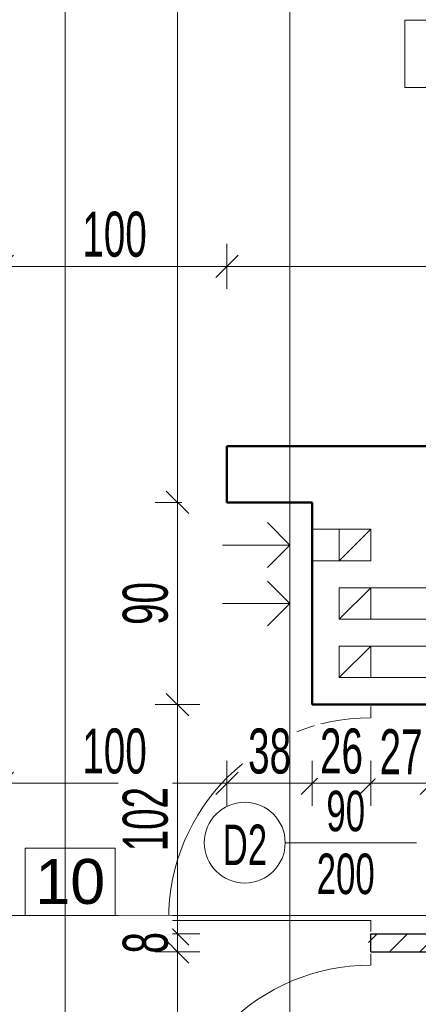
# Model space of a CAD drawing. Header units: millimetres. Extents: x 72202 to 304796, y 21658 to 519946.
# Tile 77 of 139: x 195635 to 195812, y 221560 to 221999. Entities that reach past the tile are written whole.
import ezdxf
from ezdxf.lldxf.tags import DXFTag

# ---------------------------------------------------------------- set-up
doc = ezdxf.new("R2010")
doc.units = ezdxf.units.MM
doc.layers.get('0').update_dxf_attribs({"color": 253})
doc.layers.get('Defpoints').update_dxf_attribs({"color": 253})
for name, color, linetype, lineweight in [('DRZWI I OKNA OPISY', 253, 'Continuous', 9), ('kreskowanie', 253, 'Continuous', 5), ('linia - gruba - projektowana', 253, 'Continuous', 50), ('LINIA CIENKA', 7, 'Continuous', 13), ('LINIA GRUBA', 253, 'Continuous', 30), ('LINIA WYMIAROWANIE', 253, 'Continuous', 9), ('OPISY', 253, 'Continuous', 9)]:
    doc.layers.add(name, color=color, linetype=linetype, lineweight=lineweight)
doc.layers.add('LINIA-NIE DRUKOWAĆ', color=253, linetype='Continuous', lineweight=20, plot=False)
doc.styles.add('simplex', font='arial.ttf')
doc.styles.get("Standard").update_dxf_attribs({"font": 'ARIALN.TTF', "width": 0.75})
tags = doc.linetypes.add('DASH', pattern=[15, 10, -5]).pattern_tags.tags
tags[6:7] = [DXFTag(74, 4), DXFTag(75, 0), DXFTag(340, '0'), DXFTag(46, 0.0), DXFTag(50, 0.0), DXFTag(44, 0.0), DXFTag(45, 0.0)]
tags[4:5] = [DXFTag(74, 4), DXFTag(75, 0), DXFTag(340, '0'), DXFTag(46, 0.0), DXFTag(50, 0.0), DXFTag(44, 0.0), DXFTag(45, 0.0)]
doc.dimstyles.new('sebek100', dxfattribs={"dimtxt": 17, "dimasz": 10, "dimexe": 10, "dimexo": 20, "dimgap": 4, "dimtad": 1, "dimrnd": 0.5, "dimtxsty": 'Standard', "dimblk": 'OBLIQUE', "dimcen": 8, "dimclre": 1, "dimazin": 0, "dimtm": 1e-09, "dimtfac": 1, "dimtix": 1, "dimtmove": 1, "dimatfit": 3, "dimldrblk": 'zas', "dimfxl": 10, "dimfxlon": 1, "dimtolj": 2, "dimlwd": -1, "dimlwe": -1, "dimarcsym": 0})

# ---------------------------------------------------------------- blocks, each defined once
blk = doc.blocks.new('_Oblique')
at = {"color": 0, "linetype": 'ByBlock', "lineweight": -2}
blk.add_line((-0.5, -0.5), (0.5, 0.5), dxfattribs=at)
blk = doc.blocks.new('*D257')
at = {"layer": 'Defpoints', "color": 0, "lineweight": -3, "ltscale": 1.2, "transparency": 16777216}
for p in [(195765.29, 231441.87), (195765.29, 52077.93), (195793.29, 52077.93)]:
    blk.add_point(p, dxfattribs=at)
at = {"layer": 'LINIA WYMIAROWANIE', "color": 1, "ltscale": 1.2, "transparency": 16777216}
for p, q in [((195765.29, 52082.93), (195765.29, 52067.93)), ((195793.29, 52077.93), (195793.29, 52067.93))]:
    blk.add_line(p, q, dxfattribs=at)
at = {"layer": 'LINIA WYMIAROWANIE', "color": 0, "ltscale": 1.2, "transparency": 16777216}
blk.add_line((195793.29, 52077.93), (195765.29, 52077.93), dxfattribs=at)
at = {"layer": 'LINIA WYMIAROWANIE', "color": 0, "ltscale": 1.2, "transparency": 16777216, "xscale": 10, "yscale": 10, "zscale": 10, "rotation": 180}
blk.add_blockref('_Oblique', (195765.29, 52077.93), dxfattribs=at)
at = {"layer": 'LINIA WYMIAROWANIE', "color": 0, "ltscale": 1.2, "transparency": 16777216, "xscale": 10, "yscale": 10, "zscale": 10}
blk.add_blockref('_Oblique', (195793.29, 52077.93), dxfattribs=at)
at = {"layer": 'LINIA WYMIAROWANIE', "color": 0, "lineweight": -3, "ltscale": 1.2, "transparency": 16777216, "insert": (195779.29, 52091.12), "char_height": 18, "attachment_point": 5, "bg_fill": 3, "box_fill_scale": 1.1, "bg_fill_color": 256, "bg_fill_true_color": 13158600, "bg_fill_transparency": 0}
blk.add_mtext('\\A2;28', dxfattribs=at)
blk = doc.blocks.new('zas')
blk = doc.blocks.new('*D372')
at = {"layer": 'Defpoints', "color": 0, "lineweight": -3, "ltscale": 4, "transparency": 16777216}
for p in [(195627.29, 221796.35), (195727.29, 221796.35), (195727.29, 221658.85)]:
    blk.add_point(p, dxfattribs=at)
at = {"layer": 'LINIA WYMIAROWANIE', "ltscale": 4, "transparency": 16777216}
for p, q in [((195627.29, 221668.85), (195627.29, 221648.85)), ((195727.29, 221668.85), (195727.29, 221648.85))]:
    blk.add_line(p, q, dxfattribs=at)
at = {"layer": 'LINIA WYMIAROWANIE', "color": 0, "ltscale": 4, "transparency": 16777216}
blk.add_line((195627.29, 221658.85), (195727.29, 221658.85), dxfattribs=at)
at = {"layer": 'LINIA WYMIAROWANIE', "color": 0, "ltscale": 4, "transparency": 16777216, "xscale": 10, "yscale": 10, "zscale": 10, "rotation": 180}
blk.add_blockref('_Oblique', (195627.29, 221658.85), dxfattribs=at)
at = {"layer": 'LINIA WYMIAROWANIE', "color": 0, "ltscale": 4, "transparency": 16777216, "xscale": 10, "yscale": 10, "zscale": 10}
blk.add_blockref('_Oblique', (195727.29, 221658.85), dxfattribs=at)
at = {"layer": 'LINIA WYMIAROWANIE', "color": 0, "lineweight": -3, "ltscale": 4, "transparency": 16777216, "insert": (195677.29, 221673.06), "char_height": 20, "attachment_point": 5, "bg_fill": 3, "box_fill_scale": 1.1, "bg_fill_color": 256, "bg_fill_true_color": 13158600, "bg_fill_transparency": 0}
blk.add_mtext('\\A2;100', dxfattribs=at)
blk = doc.blocks.new('*D373')
at = {"layer": 'Defpoints', "color": 0, "lineweight": -3, "ltscale": 4, "transparency": 16777216}
for p in [(195727.29, 221796.35), (195765.29, 221718.02), (195765.29, 221658.85)]:
    blk.add_point(p, dxfattribs=at)
at = {"layer": 'LINIA WYMIAROWANIE', "ltscale": 4, "transparency": 16777216}
for p, q in [((195727.29, 221668.85), (195727.29, 221648.85)), ((195765.29, 221668.85), (195765.29, 221648.85))]:
    blk.add_line(p, q, dxfattribs=at)
at = {"layer": 'LINIA WYMIAROWANIE', "color": 0, "ltscale": 4, "transparency": 16777216}
blk.add_line((195727.29, 221658.85), (195765.29, 221658.85), dxfattribs=at)
at = {"layer": 'LINIA WYMIAROWANIE', "color": 0, "ltscale": 4, "transparency": 16777216, "xscale": 10, "yscale": 10, "zscale": 10, "rotation": 180}
blk.add_blockref('_Oblique', (195727.29, 221658.85), dxfattribs=at)
at = {"layer": 'LINIA WYMIAROWANIE', "color": 0, "ltscale": 4, "transparency": 16777216, "xscale": 10, "yscale": 10, "zscale": 10}
blk.add_blockref('_Oblique', (195765.29, 221658.85), dxfattribs=at)
at = {"layer": 'LINIA WYMIAROWANIE', "color": 0, "lineweight": -3, "ltscale": 4, "transparency": 16777216, "insert": (195746.29, 221673.06), "char_height": 20, "attachment_point": 5, "bg_fill": 3, "box_fill_scale": 1.1, "bg_fill_color": 256, "bg_fill_true_color": 13158600, "bg_fill_transparency": 0}
blk.add_mtext('\\A2;38', dxfattribs=at)
blk = doc.blocks.new('*D399')
at = {"layer": 'Defpoints', "color": 0, "lineweight": -3, "ltscale": 4, "transparency": 16777216}
for p in [(195765.29, 221693.85), (195791.29, 221693.85), (195791.29, 221658.85)]:
    blk.add_point(p, dxfattribs=at)
at = {"layer": 'LINIA WYMIAROWANIE', "ltscale": 4, "transparency": 16777216}
for p, q in [((195765.29, 221668.85), (195765.29, 221648.85)), ((195791.29, 221668.85), (195791.29, 221648.85))]:
    blk.add_line(p, q, dxfattribs=at)
at = {"layer": 'LINIA WYMIAROWANIE', "color": 0, "ltscale": 4, "transparency": 16777216}
blk.add_line((195765.29, 221658.85), (195791.29, 221658.85), dxfattribs=at)
at = {"layer": 'LINIA WYMIAROWANIE', "color": 0, "ltscale": 4, "transparency": 16777216, "xscale": 10, "yscale": 10, "zscale": 10, "rotation": 180}
blk.add_blockref('_Oblique', (195765.29, 221658.85), dxfattribs=at)
at = {"layer": 'LINIA WYMIAROWANIE', "color": 0, "ltscale": 4, "transparency": 16777216, "xscale": 10, "yscale": 10, "zscale": 10}
blk.add_blockref('_Oblique', (195791.29, 221658.85), dxfattribs=at)
at = {"layer": 'LINIA WYMIAROWANIE', "color": 0, "lineweight": -3, "ltscale": 4, "transparency": 16777216, "insert": (195778.29, 221673.06), "char_height": 20, "attachment_point": 5, "bg_fill": 3, "box_fill_scale": 1.1, "bg_fill_color": 256, "bg_fill_true_color": 13158600, "bg_fill_transparency": 0}
blk.add_mtext('\\A2;26', dxfattribs=at)
blk = doc.blocks.new('*D418')
at = {"layer": 'Defpoints', "color": 0, "lineweight": -3, "ltscale": 4, "transparency": 16777216}
for p in [(195727.29, 221783.85), (195705.29, 221693.85), (195765.29, 221693.85)]:
    blk.add_point(p, dxfattribs=at)
at = {"layer": 'LINIA WYMIAROWANIE', "ltscale": 4, "transparency": 16777216}
for p, q in [((195707.29, 221783.85), (195695.29, 221783.85)), ((195715.29, 221693.85), (195695.29, 221693.85))]:
    blk.add_line(p, q, dxfattribs=at)
at = {"layer": 'LINIA WYMIAROWANIE', "color": 0, "ltscale": 4, "transparency": 16777216}
blk.add_line((195705.29, 221783.85), (195705.29, 221693.85), dxfattribs=at)
at = {"layer": 'LINIA WYMIAROWANIE', "color": 0, "ltscale": 4, "transparency": 16777216, "xscale": 10, "yscale": 10, "zscale": 10}
for p, rotation in [((195705.29, 221783.85), 90), ((195705.29, 221693.85), 270)]:
    blk.add_blockref('_Oblique', p, dxfattribs=dict(at, rotation=rotation))
at = {"layer": 'LINIA WYMIAROWANIE', "color": 0, "lineweight": -3, "ltscale": 4, "transparency": 16777216, "insert": (195691.08, 221738.85), "char_height": 20, "attachment_point": 5, "rotation": 90, "bg_fill": 3, "box_fill_scale": 1.1, "bg_fill_color": 256, "bg_fill_true_color": 13158600, "bg_fill_transparency": 0}
blk.add_mtext('\\A2;90', dxfattribs=at)
blk = doc.blocks.new('*D419')
at = {"layer": 'Defpoints', "color": 0, "lineweight": -3, "ltscale": 4, "transparency": 16777216}
for p in [(195765.29, 221693.85), (195705.29, 221591.85), (195796.47, 221591.85)]:
    blk.add_point(p, dxfattribs=at)
at = {"layer": 'LINIA WYMIAROWANIE', "ltscale": 4, "transparency": 16777216}
for p, q in [((195715.29, 221693.85), (195695.29, 221693.85)), ((195715.29, 221591.85), (195695.29, 221591.85))]:
    blk.add_line(p, q, dxfattribs=at)
at = {"layer": 'LINIA WYMIAROWANIE', "color": 0, "ltscale": 4, "transparency": 16777216}
blk.add_line((195705.29, 221693.85), (195705.29, 221591.85), dxfattribs=at)
at = {"layer": 'LINIA WYMIAROWANIE', "color": 0, "ltscale": 4, "transparency": 16777216, "xscale": 10, "yscale": 10, "zscale": 10}
for p, rotation in [((195705.29, 221693.85), 90), ((195705.29, 221591.85), 270)]:
    blk.add_blockref('_Oblique', p, dxfattribs=dict(at, rotation=rotation))
at = {"layer": 'LINIA WYMIAROWANIE', "color": 0, "lineweight": -3, "ltscale": 4, "transparency": 16777216, "insert": (195691.08, 221642.85), "char_height": 20, "attachment_point": 5, "rotation": 90, "bg_fill": 3, "box_fill_scale": 1.1, "bg_fill_color": 256, "bg_fill_true_color": 13158600, "bg_fill_transparency": 0}
blk.add_mtext('\\A2;102', dxfattribs=at)
blk = doc.blocks.new('*D420')
at = {"layer": 'Defpoints', "color": 0, "lineweight": -3, "ltscale": 4, "transparency": 16777216}
for p in [(195796.47, 221591.85), (195705.29, 221583.85), (195795.18, 221583.85)]:
    blk.add_point(p, dxfattribs=at)
at = {"layer": 'LINIA WYMIAROWANIE', "color": 0, "ltscale": 4, "transparency": 16777216}
for p, q in [((195705.29, 221591.85), (195705.29, 221601.85)), ((195705.29, 221591.85), (195705.29, 221583.85)), ((195705.29, 221583.85), (195705.29, 221573.85))]:
    blk.add_line(p, q, dxfattribs=at)
at = {"layer": 'LINIA WYMIAROWANIE', "ltscale": 4, "transparency": 16777216}
for p, q in [((195715.29, 221591.85), (195695.29, 221591.85)), ((195715.29, 221583.85), (195695.29, 221583.85))]:
    blk.add_line(p, q, dxfattribs=at)
at = {"layer": 'LINIA WYMIAROWANIE', "color": 0, "ltscale": 4, "transparency": 16777216, "xscale": 10, "yscale": 10, "zscale": 10}
for p, rotation in [((195705.29, 221591.85), 270), ((195705.29, 221583.85), 90)]:
    blk.add_blockref('_Oblique', p, dxfattribs=dict(at, rotation=rotation))
at = {"layer": 'LINIA WYMIAROWANIE', "color": 0, "lineweight": -3, "ltscale": 4, "transparency": 16777216, "insert": (195691.08, 221587.85), "char_height": 20, "attachment_point": 5, "rotation": 90, "bg_fill": 3, "box_fill_scale": 1.1, "bg_fill_color": 256, "bg_fill_true_color": 13158600, "bg_fill_transparency": 0}
blk.add_mtext('\\A2;8', dxfattribs=at)
blk = doc.blocks.new('*D421')
at = {"layer": 'Defpoints', "color": 0, "lineweight": -3, "ltscale": 4, "transparency": 16777216}
for p in [(195795.18, 221583.85), (195705.29, 221481.85), (195804.79, 221481.85)]:
    blk.add_point(p, dxfattribs=at)
at = {"layer": 'LINIA WYMIAROWANIE', "ltscale": 4, "transparency": 16777216}
for p, q in [((195715.29, 221583.85), (195695.29, 221583.85)), ((195715.29, 221481.85), (195695.29, 221481.85))]:
    blk.add_line(p, q, dxfattribs=at)
at = {"layer": 'LINIA WYMIAROWANIE', "color": 0, "ltscale": 4, "transparency": 16777216}
blk.add_line((195705.29, 221583.85), (195705.29, 221481.85), dxfattribs=at)
at = {"layer": 'LINIA WYMIAROWANIE', "color": 0, "ltscale": 4, "transparency": 16777216, "xscale": 10, "yscale": 10, "zscale": 10}
for p, rotation in [((195705.29, 221583.85), 90), ((195705.29, 221481.85), 270)]:
    blk.add_blockref('_Oblique', p, dxfattribs=dict(at, rotation=rotation))
at = {"layer": 'LINIA WYMIAROWANIE', "color": 0, "lineweight": -3, "ltscale": 4, "transparency": 16777216, "insert": (195691.08, 221532.85), "char_height": 20, "attachment_point": 5, "rotation": 90, "bg_fill": 3, "box_fill_scale": 1.1, "bg_fill_color": 256, "bg_fill_true_color": 13158600, "bg_fill_transparency": 0}
blk.add_mtext('\\A2;102', dxfattribs=at)
blk = doc.blocks.new('*D433')
at = {"layer": 'Defpoints', "color": 0, "lineweight": -3, "ltscale": 4, "transparency": 16777216}
for p in [(195727.29, 221888.85), (195627.29, 221796.35), (195727.29, 221796.35)]:
    blk.add_point(p, dxfattribs=at)
at = {"layer": 'LINIA WYMIAROWANIE', "ltscale": 4, "transparency": 16777216}
for p, q in [((195627.29, 221878.85), (195627.29, 221898.85)), ((195727.29, 221878.85), (195727.29, 221898.85))]:
    blk.add_line(p, q, dxfattribs=at)
at = {"layer": 'LINIA WYMIAROWANIE', "color": 0, "ltscale": 4, "transparency": 16777216}
blk.add_line((195627.29, 221888.85), (195727.29, 221888.85), dxfattribs=at)
at = {"layer": 'LINIA WYMIAROWANIE', "color": 0, "ltscale": 4, "transparency": 16777216, "xscale": 10, "yscale": 10, "zscale": 10, "rotation": 180}
blk.add_blockref('_Oblique', (195627.29, 221888.85), dxfattribs=at)
at = {"layer": 'LINIA WYMIAROWANIE', "color": 0, "ltscale": 4, "transparency": 16777216, "xscale": 10, "yscale": 10, "zscale": 10}
blk.add_blockref('_Oblique', (195727.29, 221888.85), dxfattribs=at)
at = {"layer": 'LINIA WYMIAROWANIE', "color": 0, "lineweight": -3, "ltscale": 4, "transparency": 16777216, "insert": (195677.29, 221903.06), "char_height": 20, "attachment_point": 5, "bg_fill": 3, "box_fill_scale": 1.1, "bg_fill_color": 256, "bg_fill_true_color": 13158600, "bg_fill_transparency": 0}
blk.add_mtext('\\A2;100', dxfattribs=at)
blk = doc.blocks.new('*D434')
at = {"layer": 'Defpoints', "color": 0, "lineweight": -3, "ltscale": 4, "transparency": 16777216}
for p in [(196118.29, 221888.85), (195727.29, 221796.35), (196118.29, 221796.35)]:
    blk.add_point(p, dxfattribs=at)
at = {"layer": 'LINIA WYMIAROWANIE', "ltscale": 4, "transparency": 16777216}
for p, q in [((195727.29, 221878.85), (195727.29, 221898.85)), ((196118.29, 221878.85), (196118.29, 221898.85))]:
    blk.add_line(p, q, dxfattribs=at)
at = {"layer": 'LINIA WYMIAROWANIE', "color": 0, "ltscale": 4, "transparency": 16777216}
blk.add_line((195727.29, 221888.85), (196118.29, 221888.85), dxfattribs=at)
at = {"layer": 'LINIA WYMIAROWANIE', "color": 0, "ltscale": 4, "transparency": 16777216, "xscale": 10, "yscale": 10, "zscale": 10, "rotation": 180}
blk.add_blockref('_Oblique', (195727.29, 221888.85), dxfattribs=at)
at = {"layer": 'LINIA WYMIAROWANIE', "color": 0, "ltscale": 4, "transparency": 16777216, "xscale": 10, "yscale": 10, "zscale": 10}
blk.add_blockref('_Oblique', (196118.29, 221888.85), dxfattribs=at)
at = {"layer": 'LINIA WYMIAROWANIE', "color": 0, "lineweight": -3, "ltscale": 4, "transparency": 16777216, "insert": (195922.79, 221903.06), "char_height": 20, "attachment_point": 5, "bg_fill": 3, "box_fill_scale": 1.1, "bg_fill_color": 256, "bg_fill_true_color": 13158600, "bg_fill_transparency": 0}
blk.add_mtext('\\A2;391', dxfattribs=at)
blk = doc.blocks.new('*D437')
at = {"layer": 'Defpoints', "color": 0, "lineweight": -3, "ltscale": 4, "transparency": 16777216}
for p in [(195791.29, 221693.85), (195818.29, 221693.85)]:
    blk.add_point(p, dxfattribs=at)
at = {"layer": 'LINIA WYMIAROWANIE', "ltscale": 4, "transparency": 16777216}
for p, q in [((195791.29, 221668.85), (195791.29, 221648.85)), ((195818.29, 221668.85), (195818.29, 221648.85))]:
    blk.add_line(p, q, dxfattribs=at)
at = {"layer": 'LINIA WYMIAROWANIE', "color": 0, "ltscale": 4, "transparency": 16777216}
blk.add_line((195791.29, 221658.85), (195818.29, 221658.85), dxfattribs=at)
at = {"layer": 'LINIA WYMIAROWANIE', "color": 0, "ltscale": 4, "transparency": 16777216, "xscale": 10, "yscale": 10, "zscale": 10, "rotation": 180}
blk.add_blockref('_Oblique', (195791.29, 221658.85), dxfattribs=at)
at = {"layer": 'LINIA WYMIAROWANIE', "color": 0, "ltscale": 4, "transparency": 16777216, "xscale": 10, "yscale": 10, "zscale": 10}
blk.add_blockref('_Oblique', (195818.29, 221658.85), dxfattribs=at)
at = {"layer": 'LINIA WYMIAROWANIE', "color": 0, "lineweight": -3, "ltscale": 4, "transparency": 16777216, "insert": (195804.79, 221672.89), "char_height": 20, "attachment_point": 5, "bg_fill": 3, "box_fill_scale": 1.1, "bg_fill_color": 256, "bg_fill_true_color": 13158600, "bg_fill_transparency": 0}
blk.add_mtext('\\A2;27', dxfattribs=at)
at = {"layer": 'Defpoints', "color": 0, "lineweight": -3, "ltscale": 4, "transparency": 16777216}
blk.add_point((195818.29, 221658.85), dxfattribs=at)

msp = doc.modelspace()

# ---------------------------------------------------------------- hatches: boundary and pattern name
at = {"layer": 'kreskowanie'}
h = msp.add_hatch(dxfattribs=at)
h.set_pattern_fill('ANSI31', color=256, scale=3)
h.set_pattern_definition([(45, (-0.97, 0.909), (-6.7351921, 6.7351921), [])])
h.paths.add_polyline_path([(195790.322, 221583.846), (195817.322, 221583.846), (195817.322, 221591.846), (195790.322, 221591.846)])
h.paths.add_polyline_path([(196049.292, 221583.846), (196049.292, 221591.846), (195817.322, 221591.846), (195817.322, 221583.846)])
h.paths.add_polyline_path([(195931.292, 221601.846), (195931.292, 221591.846), (195939.292, 221591.846), (195939.292, 221601.846)])
h.paths.add_polyline_path([(195931.292, 221691.846), (195939.292, 221691.846), (195939.292, 221784.755), (195931.292, 221784.755)])

# ---------------------------------------------------------------- linework, layer by layer
at = {"layer": 'DRZWI I OKNA OPISY'}
msp.add_circle((195735.229, 221632.395), 18, dxfattribs=at)
at = {"layer": 'linia - gruba - projektowana'}
for p, q in [((195793.292, 221808.846), (195727.292, 221808.846)), ((195727.292, 221808.846), (195727.292, 221783.846)), ((195793.292, 221808.846), (196118.292, 221808.846)), ((195765.292, 221783.846), (195727.292, 221783.846)), ((195765.292, 221693.846), (195765.292, 221783.846)), ((195791.292, 221693.846), (195765.292, 221693.846)), ((195818.292, 221693.846), (195791.292, 221693.846))]:
    msp.add_line(p, q, dxfattribs=at)
at = {"layer": 'LINIA CIENKA'}
for p, q in [((195745.292, 221774.846), (195755.292, 221764.846)), ((195777.292, 221771.846), (195765.292, 221771.846)), ((195791.292, 221771.846), (195777.292, 221757.846)), ((195755.292, 221764.846), (195725.292, 221764.846)), ((195745.292, 221754.846), (195755.292, 221764.846)), ((195777.292, 221757.846), (195765.292, 221757.846)), ((195745.292, 221748.846), (195755.292, 221738.846)), ((195791.292, 221745.846), (195777.292, 221731.846)), ((195818.292, 221745.846), (195791.292, 221745.846)), ((195755.292, 221738.846), (195725.292, 221738.846)), ((195745.292, 221728.846), (195755.292, 221738.846)), ((195818.292, 221731.846), (195791.292, 221731.846)), ((195791.292, 221719.846), (195777.292, 221705.846)), ((195791.292, 221687.937), (195791.292, 221692.937)), ((195791.292, 221597.846), (195701.292, 221597.846)), ((195791.292, 221597.937), (195791.292, 221592.937)), ((195791.292, 221577.937), (195791.292, 221582.937))]:
    msp.add_line(p, q, dxfattribs=at)
for points in [[(195777.292, 221771.846), (195791.292, 221771.846), (195791.292, 221757.846), (195777.292, 221757.846)], [(195777.292, 221745.846), (195791.292, 221745.846), (195791.292, 221731.846), (195777.292, 221731.846)], [(195777.292, 221719.846), (195791.292, 221719.846), (195791.292, 221705.846), (195777.292, 221705.846)]]:
    msp.add_lwpolyline(points, close=True, dxfattribs=at)
for centre in [(195791.262, 221597.937), (195791.262, 221487.937)]:
    msp.add_arc(centre, 90, 90, 180, dxfattribs=at)
at = {"layer": 'LINIA GRUBA'}
for p, q in [((195791.292, 221591.846), (196049.292, 221591.846)), ((195791.292, 221583.846), (195791.292, 221591.846)), ((195791.292, 221583.846), (196049.292, 221583.846))]:
    msp.add_line(p, q, dxfattribs=at)
at = {"layer": 'LINIA WYMIAROWANIE', "lineweight": -3, "ltscale": 1.2}
msp.add_line((195791.292, 221583.846), (195818.262, 221583.846), dxfattribs=at)
at = {"layer": 'LINIA-NIE DRUKOWAĆ'}
for p, q in [((196252.047, 221888.846), (194596.276, 221888.846)), ((196350.292, 221658.846), (194433.292, 221658.846)), ((196350.292, 221600.024), (194608.852, 221600.024))]:
    msp.add_line(p, q, dxfattribs=at)
at = {"layer": 'OPISY'}
for points in [[(195806.475, 221998.436), (195806.475, 221968.436), (195846.475, 221968.436), (195846.475, 221998.436)], [(195637.565, 221630.024), (195637.565, 221600.024), (195677.565, 221600.024), (195677.565, 221630.024)]]:
    msp.add_lwpolyline(points, close=True, dxfattribs=at)

# ---------------------------------------------------------------- texts
at = {"layer": 'DRZWI I OKNA OPISY', "insert": (195735.315, 221631.43), "char_height": 18, "width": 130, "attachment_point": 5, "rotation": 0}
msp.add_mtext('D2 ', dxfattribs=at)
at = {"layer": 'OPISY', "insert": (195657.565, 221615.024), "char_height": 20, "width": 40, "attachment_point": 5, "style": 'simplex'}
msp.add_mtext('10', dxfattribs=at)

# ---------------------------------------------------------------- next in the draw order: dimensions: what is measured, and where the dimension line sits
at = {"layer": 'LINIA WYMIAROWANIE', "lineweight": -3, "ltscale": 1.2}
dim = msp.add_linear_dim(base=(195765.292, 52077.926), p1=(195793.292, 52077.926), p2=(195765.292, 231441.874), dimstyle='sebek100', override={"dimtxt": 18, "dimrnd": 0, "dimfxl": 5, "dimtfill": 1, "dimarcsym": 2}, dxfattribs=at)
dim.commit()
dim.dimension.update_dxf_attribs({"geometry": '*D257', "text_midpoint": (195779.292, 52091.116)})
at = {"layer": 'LINIA WYMIAROWANIE', "lineweight": -3, "ltscale": 4}
dim = msp.add_linear_dim(base=(195727.292, 221658.846), p1=(195627.292, 221796.346), p2=(195727.292, 221796.346), dimstyle='sebek100', override={"dimtxt": 20, "dimrnd": 0, "dimclre": 256, "dimtfill": 1, "dimarcsym": 2}, dxfattribs=at)
dim.commit()
dim.dimension.update_dxf_attribs({"geometry": '*D372', "text_midpoint": (195677.292, 221673.057)})

# ---------------------------------------------------------------- next in the draw order: linework, layer by layer
at = {"layer": 'DRZWI I OKNA OPISY'}
msp.add_line((195753.229, 221632.395), (195811.657, 221632.395), dxfattribs=at)
at = {"layer": 'LINIA CIENKA', "linetype": 'DASH'}
for p, q in [((196061.292, 221719.846), (195791.292, 221719.846)), ((196061.292, 221705.846), (195791.292, 221705.846))]:
    msp.add_line(p, q, dxfattribs=at)
at = {"layer": 'LINIA-NIE DRUKOWAĆ'}
for p, q in [((195705.292, 221020.846), (195705.292, 222419.612)), ((195655.292, 221020.846), (195655.292, 222362.46))]:
    msp.add_line(p, q, dxfattribs=at)

# ---------------------------------------------------------------- next in the draw order: texts
at = {"layer": 'DRZWI I OKNA OPISY', "char_height": 18, "width": 130, "attachment_point": 5, "rotation": 0}
for s, insert in [('90', (195780.168, 221646.371)), ('200', (195780.168, 221618.409))]:
    msp.add_mtext(s, dxfattribs=dict(at, insert=insert))

# ---------------------------------------------------------------- next in the draw order: dimensions: what is measured, and where the dimension line sits
at = {"layer": 'LINIA WYMIAROWANIE', "lineweight": -3, "ltscale": 4}
dim = msp.add_linear_dim(base=(195765.292, 221658.846), p1=(195727.292, 221796.346), p2=(195765.292, 221718.019), dimstyle='sebek100', override={"dimtxt": 20, "dimrnd": 0, "dimclre": 256, "dimtfill": 1, "dimarcsym": 2}, dxfattribs=at)
dim.commit()
dim.dimension.update_dxf_attribs({"geometry": '*D373', "text_midpoint": (195746.292, 221673.057)})

# ---------------------------------------------------------------- next in the draw order: linework, layer by layer
at = {"layer": 'LINIA-NIE DRUKOWAĆ'}
msp.add_line((195755.292, 221020.846), (195755.292, 222419.612), dxfattribs=at)

# ---------------------------------------------------------------- next in the draw order: dimensions: what is measured, and where the dimension line sits
at = {"layer": 'LINIA WYMIAROWANIE', "lineweight": -3, "ltscale": 4}
for base, p1, p2, picture, middle in [((195727.292, 221888.846), (195627.292, 221796.346), (195727.292, 221796.346), '*D433', (195677.292, 221903.057)), ((195791.292, 221658.846), (195765.292, 221693.846), (195791.292, 221693.846), '*D399', (195778.292, 221673.057))]:
    dim = msp.add_linear_dim(base=base, p1=p1, p2=p2, dimstyle='sebek100', override={"dimtxt": 20, "dimrnd": 0, "dimclre": 256, "dimtfill": 1, "dimarcsym": 2}, dxfattribs=at)
    dim.commit()
    dim.dimension.update_dxf_attribs({"geometry": picture, "text_midpoint": middle})

# ---------------------------------------------------------------- next in the draw order: dimensions: what is measured, and where the dimension line sits
dim = msp.add_linear_dim(base=(196118.292, 221888.846), p1=(195727.292, 221796.346), p2=(196118.292, 221796.346), dimstyle='sebek100', override={"dimtxt": 20, "dimrnd": 0, "dimclre": 256, "dimtfill": 1, "dimarcsym": 2}, dxfattribs=at)
dim.commit()
dim.dimension.update_dxf_attribs({"geometry": '*D434', "text_midpoint": (195922.792, 221903.057)})
dim = msp.add_linear_dim(base=(195705.292, 221693.846), p1=(195727.292, 221783.846), p2=(195765.292, 221693.846), angle=90, dimstyle='sebek100', override={"dimtxt": 20, "dimrnd": 0, "dimclre": 256, "dimtfill": 1, "dimarcsym": 2}, dxfattribs=at)
dim.commit()
dim.dimension.update_dxf_attribs({"geometry": '*D418', "text_midpoint": (195691.081, 221738.846)})

# ---------------------------------------------------------------- next in the draw order: dimensions: what is measured, and where the dimension line sits
dim = msp.add_linear_dim(base=(195705.292, 221591.846), p1=(195765.292, 221693.846), p2=(195796.472, 221591.846), angle=90, dimstyle='sebek100', override={"dimtxt": 20, "dimrnd": 0, "dimclre": 256, "dimtfill": 1, "dimarcsym": 2}, dxfattribs=at)
dim.commit()
dim.dimension.update_dxf_attribs({"geometry": '*D419', "text_midpoint": (195691.081, 221642.846)})

# ---------------------------------------------------------------- next in the draw order: dimensions: what is measured, and where the dimension line sits
dim = msp.add_linear_dim(base=(195818.292, 221658.846), p1=(195791.292, 221693.846), p2=(195818.292, 221693.846), dimstyle='sebek100', override={"dimtxt": 20, "dimrnd": 0, "dimclre": 256, "dimtfill": 1, "dimarcsym": 2}, dxfattribs=at)
dim.commit()
dim.dimension.update_dxf_attribs({"geometry": '*D437', "text_midpoint": (195804.792, 221672.887)})
dim = msp.add_linear_dim(base=(195705.292, 221583.846), p1=(195796.472, 221591.846), p2=(195795.18, 221583.846), angle=90, dimstyle='sebek100', override={"dimtxt": 20, "dimrnd": 0, "dimclre": 256, "dimtfill": 1, "dimarcsym": 2}, dxfattribs=at)
dim.commit()
dim.dimension.update_dxf_attribs({"geometry": '*D420', "text_midpoint": (195691.081, 221587.846)})

# ---------------------------------------------------------------- next in the draw order: dimensions: what is measured, and where the dimension line sits
dim = msp.add_linear_dim(base=(195705.292, 221481.846), p1=(195795.18, 221583.846), p2=(195804.792, 221481.846), angle=90, dimstyle='sebek100', override={"dimtxt": 20, "dimrnd": 0, "dimclre": 256, "dimtfill": 1, "dimarcsym": 2}, dxfattribs=at)
dim.commit()
dim.dimension.update_dxf_attribs({"geometry": '*D421', "text_midpoint": (195691.081, 221532.846)})

doc.saveas('drawing.dxf')
